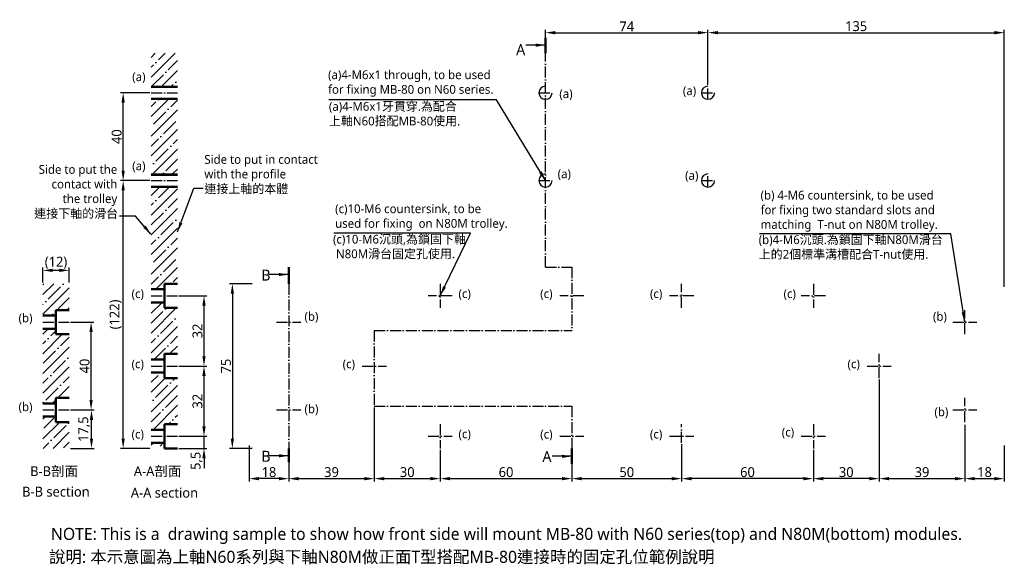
# Model space of a CAD drawing. Header units: millimetres. Extents: x 203 to 651, y 184 to 433.
import ezdxf

# ---------------------------------------------------------------- set-up
doc = ezdxf.new("R2010")
doc.units = ezdxf.units.MM
doc.linetypes.add('中心線5', pattern=[7.2, 5, -1, 0.2, -1])
doc.layers.add('中心線', color=5, linetype='中心線5')
doc.layers.add('標註線', color=3, linetype='Continuous')
doc.layers.add('外框線', color=7, linetype='Continuous', lineweight=50)
doc.styles.get("Standard").update_dxf_attribs({"font": 'msjh.ttf'})
doc.dimstyles.new('ISO-25', dxfattribs={"dimtxt": 4.5, "dimasz": 4.5, "dimexe": 1.25, "dimexo": 0.625, "dimtad": 1, "dimdec": 8, "dimtxsty": 'Standard', "dimcen": 4, "dimadec": 0, "dimazin": 0, "dimtfac": 1, "dimtdec": 8, "dimtmove": 0, "dimatfit": 3, "dimfxl": 0, "dimarcsym": 0})
pattern_1 = [(45, (-166.3044, -130.2184), (-4.49013, 4.49013), []), (45, (-161.814, -130.2184), (-4.49013, 4.49013), [7.9375, -1.5875, 0, -1.5875])]
pattern_2 = [(45, (-170.3076, -130.2184), (-4.49013, 4.49013), []), (45, (-165.8175, -130.2184), (-4.49013, 4.49013), [7.9375, -1.5875, 0, -1.5875])]

# ---------------------------------------------------------------- blocks, each defined once
blk = doc.blocks.new('*D4')
at = {"layer": 'Defpoints', "color": 0}
for p in [(307.4, 239.29), (325.4, 237.29), (307.4, 223.5)]:
    blk.add_point(p, dxfattribs=at)
at = {"layer": '標註線', "color": 0, "lineweight": -2}
for p, q in [((307.4, 238.67), (307.4, 222.25)), ((325.4, 236.67), (325.4, 222.25)), ((320.9, 223.5), (311.9, 223.5))]:
    blk.add_line(p, q, dxfattribs=at)
at = {"layer": '標註線', "color": 0}
for points in [[(311.9, 224.25), (311.9, 222.75), (307.4, 223.5)], [(320.9, 224.25), (320.9, 222.75), (325.4, 223.5)]]:
    blk.add_solid(points, dxfattribs=at)
at = {"layer": '標註線', "color": 0, "insert": (316.4, 226.46), "char_height": 4.5, "attachment_point": 5}
blk.add_mtext('18', dxfattribs=at)
blk = doc.blocks.new('*D5')
at = {"layer": 'Defpoints', "color": 0}
for p in [(504.4, 239.79), (454.4, 236.67), (504.4, 223.5)]:
    blk.add_point(p, dxfattribs=at)
at = {"layer": '標註線', "color": 0, "lineweight": -2}
for p, q in [((504.4, 239.17), (504.4, 222.25)), ((454.4, 236.04), (454.4, 222.25)), ((458.9, 223.5), (499.9, 223.5))]:
    blk.add_line(p, q, dxfattribs=at)
at = {"layer": '標註線', "color": 0}
for points in [[(458.9, 224.25), (458.9, 222.75), (454.4, 223.5)], [(499.9, 224.25), (499.9, 222.75), (504.4, 223.5)]]:
    blk.add_solid(points, dxfattribs=at)
at = {"layer": '標註線', "color": 0, "insert": (479.4, 226.45), "char_height": 4.5, "attachment_point": 5}
blk.add_mtext('50', dxfattribs=at)
blk = doc.blocks.new('*D6')
at = {"layer": 'Defpoints', "color": 0}
for p in [(516.4, 426.65), (442.4, 417.92), (516.4, 402.29)]:
    blk.add_point(p, dxfattribs=at)
at = {"layer": '標註線', "color": 0, "lineweight": -2}
for p, q in [((442.4, 418.54), (442.4, 427.9)), ((446.9, 426.65), (511.9, 426.65)), ((516.4, 402.92), (516.4, 427.9))]:
    blk.add_line(p, q, dxfattribs=at)
at = {"layer": '標註線', "color": 0}
for points in [[(446.9, 427.4), (446.9, 425.9), (442.4, 426.65)], [(511.9, 427.4), (511.9, 425.9), (516.4, 426.65)]]:
    blk.add_solid(points, dxfattribs=at)
at = {"layer": '標註線', "color": 0, "insert": (479.4, 429.53), "char_height": 4.5, "attachment_point": 5}
blk.add_mtext('74', dxfattribs=at)
blk = doc.blocks.new('*D7')
at = {"layer": 'Defpoints', "color": 0}
for p in [(249.98, 399.29), (262.74, 399.29), (256.65, 359.29)]:
    blk.add_point(p, dxfattribs=at)
at = {"layer": '標註線', "color": 0, "lineweight": -2}
for p, q in [((262.12, 399.29), (248.73, 399.29)), ((249.98, 363.79), (249.98, 394.79)), ((256.03, 359.29), (248.73, 359.29))]:
    blk.add_line(p, q, dxfattribs=at)
at = {"layer": '標註線', "color": 0}
for points in [[(249.23, 394.79), (250.73, 394.79), (249.98, 399.29)], [(249.23, 363.79), (250.73, 363.79), (249.98, 359.29)]]:
    blk.add_solid(points, dxfattribs=at)
at = {"layer": '標註線', "color": 0, "insert": (247.03, 379.29), "char_height": 4.5, "attachment_point": 5, "rotation": 90}
blk.add_mtext('40', dxfattribs=at)
blk = doc.blocks.new('*D8')
at = {"layer": 'Defpoints', "color": 0}
for p in [(249.98, 359.29), (262.74, 359.29), (262.74, 237.29)]:
    blk.add_point(p, dxfattribs=at)
at = {"layer": '標註線', "color": 0, "lineweight": -2}
for p, q in [((262.12, 359.29), (248.73, 359.29)), ((249.98, 241.79), (249.98, 354.79)), ((262.12, 237.29), (248.73, 237.29))]:
    blk.add_line(p, q, dxfattribs=at)
at = {"layer": '標註線', "color": 0}
for points in [[(249.23, 354.79), (250.73, 354.79), (249.98, 359.29)], [(249.23, 241.79), (250.73, 241.79), (249.98, 237.29)]]:
    blk.add_solid(points, dxfattribs=at)
at = {"layer": '標註線', "color": 0, "insert": (246.54, 298.29), "char_height": 4.5, "attachment_point": 5, "rotation": 90}
blk.add_mtext('(122)', dxfattribs=at)
blk = doc.blocks.new('*D9')
at = {"layer": 'Defpoints', "color": 0}
for p in [(225.37, 294.79), (235.36, 294.79), (225.37, 254.79)]:
    blk.add_point(p, dxfattribs=at)
at = {"layer": '標註線', "color": 0, "lineweight": -2}
for p, q in [((226, 294.79), (236.61, 294.79)), ((235.36, 259.29), (235.36, 290.29)), ((226, 254.79), (236.61, 254.79))]:
    blk.add_line(p, q, dxfattribs=at)
at = {"layer": '標註線', "color": 0}
for points in [[(234.61, 290.29), (236.11, 290.29), (235.36, 294.79)], [(234.61, 259.29), (236.11, 259.29), (235.36, 254.79)]]:
    blk.add_solid(points, dxfattribs=at)
at = {"layer": '標註線', "color": 0, "insert": (232.41, 274.79), "char_height": 4.5, "attachment_point": 5, "rotation": 90}
blk.add_mtext('40', dxfattribs=at)
blk = doc.blocks.new('*D10')
at = {"layer": 'Defpoints', "color": 0}
for p in [(225.37, 254.79), (235.56, 254.79), (225.37, 237.29)]:
    blk.add_point(p, dxfattribs=at)
at = {"layer": '標註線', "color": 0, "lineweight": -2}
for p, q in [((226, 254.79), (236.81, 254.79)), ((235.56, 241.79), (235.56, 250.29)), ((226, 237.29), (236.81, 237.29))]:
    blk.add_line(p, q, dxfattribs=at)
at = {"layer": '標註線', "color": 0}
for points in [[(234.81, 250.29), (236.31, 250.29), (235.56, 254.79)], [(234.81, 241.79), (236.31, 241.79), (235.56, 237.29)]]:
    blk.add_solid(points, dxfattribs=at)
at = {"layer": '標註線', "color": 0, "insert": (232.22, 246.04), "char_height": 4.5, "attachment_point": 5, "rotation": 90}
blk.add_mtext('17,5', dxfattribs=at)
blk = doc.blocks.new('*D1')
at = {"layer": 'Defpoints', "color": 0}
for p in [(213.37, 318.39), (213.37, 312.29), (225.37, 312.29)]:
    blk.add_point(p, dxfattribs=at)
at = {"layer": '標註線', "color": 0, "lineweight": -2}
for p, q in [((213.37, 312.92), (213.37, 319.64)), ((225.37, 312.92), (225.37, 319.64)), ((220.87, 318.39), (217.87, 318.39))]:
    blk.add_line(p, q, dxfattribs=at)
at = {"layer": '標註線', "color": 0}
for points in [[(217.87, 319.14), (217.87, 317.64), (213.37, 318.39)], [(220.87, 319.14), (220.87, 317.64), (225.37, 318.39)]]:
    blk.add_solid(points, dxfattribs=at)
at = {"layer": '標註線', "color": 0, "insert": (219.37, 321.83), "char_height": 4.5, "attachment_point": 5}
blk.add_mtext('(12)', dxfattribs=at)
blk = doc.blocks.new('*D11')
at = {"layer": 'Defpoints', "color": 0}
for p in [(274.74, 274.79), (286.81, 274.79), (282.88, 242.79)]:
    blk.add_point(p, dxfattribs=at)
at = {"layer": '標註線', "color": 0, "lineweight": -2}
for p, q in [((275.37, 274.79), (288.06, 274.79)), ((286.81, 247.29), (286.81, 270.29)), ((283.5, 242.79), (288.06, 242.79))]:
    blk.add_line(p, q, dxfattribs=at)
at = {"layer": '標註線', "color": 0}
for points in [[(286.06, 270.29), (287.56, 270.29), (286.81, 274.79)], [(286.06, 247.29), (287.56, 247.29), (286.81, 242.79)]]:
    blk.add_solid(points, dxfattribs=at)
at = {"layer": '標註線', "color": 0, "insert": (283.85, 258.79), "char_height": 4.5, "attachment_point": 5, "rotation": 90}
blk.add_mtext('32', dxfattribs=at)
blk = doc.blocks.new('*D12')
at = {"layer": 'Defpoints', "color": 0}
for p in [(364.4, 256.48), (325.4, 237.29), (364.4, 223.5)]:
    blk.add_point(p, dxfattribs=at)
at = {"layer": '標註線', "color": 0, "lineweight": -2}
for p, q in [((364.4, 255.85), (364.4, 222.25)), ((325.4, 236.67), (325.4, 222.25)), ((329.9, 223.5), (359.9, 223.5))]:
    blk.add_line(p, q, dxfattribs=at)
at = {"layer": '標註線', "color": 0}
for points in [[(329.9, 224.25), (329.9, 222.75), (325.4, 223.5)], [(359.9, 224.25), (359.9, 222.75), (364.4, 223.5)]]:
    blk.add_solid(points, dxfattribs=at)
at = {"layer": '標註線', "color": 0, "insert": (344.9, 226.45), "char_height": 4.5, "attachment_point": 5}
blk.add_mtext('39', dxfattribs=at)
blk = doc.blocks.new('*D13')
at = {"layer": 'Defpoints', "color": 0}
for p in [(274.74, 242.79), (286.81, 242.79), (274.74, 237.29)]:
    blk.add_point(p, dxfattribs=at)
at = {"layer": '標註線', "color": 0, "lineweight": -2}
for p, q in [((286.81, 247.29), (286.81, 251.79)), ((275.37, 242.79), (288.06, 242.79)), ((286.81, 237.29), (286.81, 242.79)), ((275.37, 237.29), (288.06, 237.29)), ((286.81, 232.79), (286.81, 228.29))]:
    blk.add_line(p, q, dxfattribs=at)
at = {"layer": '標註線', "color": 0}
for points in [[(286.06, 247.29), (287.56, 247.29), (286.81, 242.79)], [(286.06, 232.79), (287.56, 232.79), (286.81, 237.29)]]:
    blk.add_solid(points, dxfattribs=at)
at = {"layer": '標註線', "color": 0, "insert": (283.36, 231.62), "char_height": 4.5, "attachment_point": 5, "rotation": 90}
blk.add_mtext('5,5', dxfattribs=at)
blk = doc.blocks.new('*D14')
at = {"layer": 'Defpoints', "color": 0}
for p in [(274.74, 306.79), (286.81, 306.79), (282.3, 274.79)]:
    blk.add_point(p, dxfattribs=at)
at = {"layer": '標註線', "color": 0, "lineweight": -2}
for p, q in [((275.37, 306.79), (288.06, 306.79)), ((286.81, 279.29), (286.81, 302.29)), ((282.92, 274.79), (288.06, 274.79))]:
    blk.add_line(p, q, dxfattribs=at)
at = {"layer": '標註線', "color": 0}
for points in [[(286.06, 302.29), (287.56, 302.29), (286.81, 306.79)], [(286.06, 279.29), (287.56, 279.29), (286.81, 274.79)]]:
    blk.add_solid(points, dxfattribs=at)
at = {"layer": '標註線', "color": 0, "insert": (283.85, 290.79), "char_height": 4.5, "attachment_point": 5, "rotation": 90}
blk.add_mtext('32', dxfattribs=at)
blk = doc.blocks.new('*D2')
at = {"layer": 'Defpoints', "color": 0}
for p in [(651.4, 426.65), (516.4, 402.92), (651.4, 310.29)]:
    blk.add_point(p, dxfattribs=at)
at = {"layer": '標註線', "color": 0, "lineweight": -2}
for p, q in [((516.4, 403.54), (516.4, 427.9)), ((520.9, 426.65), (646.9, 426.65)), ((651.4, 310.92), (651.4, 427.9))]:
    blk.add_line(p, q, dxfattribs=at)
at = {"layer": '標註線', "color": 0}
for points in [[(520.9, 427.4), (520.9, 425.9), (516.4, 426.65)], [(646.9, 427.4), (646.9, 425.9), (651.4, 426.65)]]:
    blk.add_solid(points, dxfattribs=at)
at = {"layer": '標註線', "color": 0, "insert": (583.9, 429.61), "char_height": 4.5, "attachment_point": 5}
blk.add_mtext('135', dxfattribs=at)
blk = doc.blocks.new('*D3')
at = {"layer": 'Defpoints', "color": 0}
for p in [(651.4, 239.29), (633.4, 237.29), (651.4, 223.5)]:
    blk.add_point(p, dxfattribs=at)
at = {"layer": '標註線', "color": 0, "lineweight": -2}
for p, q in [((651.4, 238.67), (651.4, 222.25)), ((633.4, 236.67), (633.4, 222.25)), ((637.9, 223.5), (646.9, 223.5))]:
    blk.add_line(p, q, dxfattribs=at)
at = {"layer": '標註線', "color": 0}
for points in [[(637.9, 224.25), (637.9, 222.75), (633.4, 223.5)], [(646.9, 224.25), (646.9, 222.75), (651.4, 223.5)]]:
    blk.add_solid(points, dxfattribs=at)
at = {"layer": '標註線', "color": 0, "insert": (642.4, 226.46), "char_height": 4.5, "attachment_point": 5}
blk.add_mtext('18', dxfattribs=at)
blk = doc.blocks.new('*D15')
at = {"layer": 'Defpoints', "color": 0}
for p in [(594.4, 269.29), (633.4, 248.67), (633.4, 223.5)]:
    blk.add_point(p, dxfattribs=at)
at = {"layer": '標註線', "color": 0, "lineweight": -2}
for p, q in [((594.4, 268.67), (594.4, 222.25)), ((633.4, 248.04), (633.4, 222.25)), ((598.9, 223.5), (628.9, 223.5))]:
    blk.add_line(p, q, dxfattribs=at)
at = {"layer": '標註線', "color": 0}
for points in [[(598.9, 224.25), (598.9, 222.75), (594.4, 223.5)], [(628.9, 224.25), (628.9, 222.75), (633.4, 223.5)]]:
    blk.add_solid(points, dxfattribs=at)
at = {"layer": '標註線', "color": 0, "insert": (613.9, 226.45), "char_height": 4.5, "attachment_point": 5}
blk.add_mtext('39', dxfattribs=at)
blk = doc.blocks.new('*D16')
at = {"layer": 'Defpoints', "color": 0}
for p in [(594.4, 269.29), (564.4, 237.29), (564.4, 223.5)]:
    blk.add_point(p, dxfattribs=at)
at = {"layer": '標註線', "color": 0, "lineweight": -2}
for p, q in [((594.4, 268.67), (594.4, 222.25)), ((564.4, 236.67), (564.4, 222.25)), ((589.9, 223.5), (568.9, 223.5))]:
    blk.add_line(p, q, dxfattribs=at)
at = {"layer": '標註線', "color": 0}
for points in [[(568.9, 224.25), (568.9, 222.75), (564.4, 223.5)], [(589.9, 224.25), (589.9, 222.75), (594.4, 223.5)]]:
    blk.add_solid(points, dxfattribs=at)
at = {"layer": '標註線', "color": 0, "insert": (579.4, 226.45), "char_height": 4.5, "attachment_point": 5}
blk.add_mtext('30', dxfattribs=at)
blk = doc.blocks.new('*D17')
at = {"layer": 'Defpoints', "color": 0}
for p in [(504.4, 237.29), (564.4, 237.29), (504.4, 223.5)]:
    blk.add_point(p, dxfattribs=at)
at = {"layer": '標註線', "color": 0, "lineweight": -2}
for p, q in [((504.4, 236.67), (504.4, 222.25)), ((564.4, 236.67), (564.4, 222.25)), ((559.9, 223.5), (508.9, 223.5))]:
    blk.add_line(p, q, dxfattribs=at)
at = {"layer": '標註線', "color": 0}
for points in [[(508.9, 224.25), (508.9, 222.75), (504.4, 223.5)], [(559.9, 224.25), (559.9, 222.75), (564.4, 223.5)]]:
    blk.add_solid(points, dxfattribs=at)
at = {"layer": '標註線', "color": 0, "insert": (534.4, 226.45), "char_height": 4.5, "attachment_point": 5}
blk.add_mtext('60', dxfattribs=at)
blk = doc.blocks.new('*D18')
at = {"layer": 'Defpoints', "color": 0}
for p in [(364.4, 256.48), (394.4, 237.29), (394.4, 223.5)]:
    blk.add_point(p, dxfattribs=at)
at = {"layer": '標註線', "color": 0, "lineweight": -2}
for p, q in [((364.4, 255.85), (364.4, 222.25)), ((394.4, 236.67), (394.4, 222.25)), ((368.9, 223.5), (389.9, 223.5))]:
    blk.add_line(p, q, dxfattribs=at)
at = {"layer": '標註線', "color": 0}
for points in [[(368.9, 224.25), (368.9, 222.75), (364.4, 223.5)], [(389.9, 224.25), (389.9, 222.75), (394.4, 223.5)]]:
    blk.add_solid(points, dxfattribs=at)
at = {"layer": '標註線', "color": 0, "insert": (379.4, 226.45), "char_height": 4.5, "attachment_point": 5}
blk.add_mtext('30', dxfattribs=at)
blk = doc.blocks.new('*D19')
at = {"layer": 'Defpoints', "color": 0}
for p in [(394.4, 237.29), (454.4, 237.29), (454.4, 223.5)]:
    blk.add_point(p, dxfattribs=at)
at = {"layer": '標註線', "color": 0, "lineweight": -2}
for p, q in [((394.4, 236.67), (394.4, 222.25)), ((454.4, 236.67), (454.4, 222.25)), ((398.9, 223.5), (449.9, 223.5))]:
    blk.add_line(p, q, dxfattribs=at)
at = {"layer": '標註線', "color": 0}
for points in [[(398.9, 224.25), (398.9, 222.75), (394.4, 223.5)], [(449.9, 224.25), (449.9, 222.75), (454.4, 223.5)]]:
    blk.add_solid(points, dxfattribs=at)
at = {"layer": '標註線', "color": 0, "insert": (424.4, 226.45), "char_height": 4.5, "attachment_point": 5}
blk.add_mtext('60', dxfattribs=at)
blk = doc.blocks.new('*D20')
at = {"layer": 'Defpoints', "color": 0}
for p in [(309.4, 312.29), (299.72, 237.29), (309.4, 237.29)]:
    blk.add_point(p, dxfattribs=at)
at = {"layer": '標註線', "color": 0, "lineweight": -2}
for p, q in [((308.78, 312.29), (298.47, 312.29)), ((299.72, 307.79), (299.72, 241.79)), ((308.78, 237.29), (298.47, 237.29))]:
    blk.add_line(p, q, dxfattribs=at)
at = {"layer": '標註線', "color": 0}
for points in [[(298.97, 307.79), (300.47, 307.79), (299.72, 312.29)], [(298.97, 241.79), (300.47, 241.79), (299.72, 237.29)]]:
    blk.add_solid(points, dxfattribs=at)
at = {"layer": '標註線', "color": 0, "insert": (296.81, 274.79), "char_height": 4.5, "attachment_point": 5, "rotation": 90}
blk.add_mtext('75', dxfattribs=at)

msp = doc.modelspace()

# ---------------------------------------------------------------- hatches: boundary and pattern name
h = msp.add_hatch()
h.set_pattern_fill('ANSI35', color=256, style=0)
h.paths.add_polyline_path([(274.74350863, 417.29355542), (262.74350863, 417.29355542), (262.74350863, 402.29355542), (274.74350863, 402.29355542)])
h.paths.add_polyline_path([(274.74350863, 396.29355542), (262.74350863, 396.29355542), (262.74350863, 362.29355542), (274.74350863, 362.29355542)])
h.paths.add_polyline_path([(274.74350863, 356.29355542), (262.74350863, 356.29355542), (262.74350863, 309.79355542), (268.74350863, 309.79355542), (268.74350863, 312.29355542), (274.74350863, 312.29355542)])
h = msp.add_hatch()
h.set_pattern_fill('ANSI35', color=256, style=0)
h.set_pattern_definition(pattern_2)
h.paths.add_polyline_path([(225.37432941, 312.29355542), (213.37432941, 312.29355542), (213.37432941, 297.79355542), (219.37432941, 297.79355542), (219.37432941, 300.29355542), (225.37432941, 300.29355542)])
h = msp.add_hatch()
h.set_pattern_fill('ANSI35', color=256, style=0)
h.set_pattern_definition(pattern_1)
h.paths.add_polyline_path([(262.74350863, 277.79355542), (268.74350863, 277.79355542), (268.74350863, 280.29355542), (274.74350863, 280.29355542), (274.74350863, 301.29355542), (268.74350863, 301.29355542), (268.74350863, 303.79355542), (262.74350863, 303.79355542)])
h = msp.add_hatch()
h.set_pattern_fill('ANSI35', color=256, style=0)
h.set_pattern_definition(pattern_2)
h.paths.add_polyline_path([(213.37432941, 257.79355542), (219.37432941, 257.79355542), (219.37432941, 260.29355542), (225.37432941, 260.29355542), (225.37432941, 289.29355542), (219.37432941, 289.29355542), (219.37432941, 291.79355542), (213.37432941, 291.79355542)])
h = msp.add_hatch()
h.set_pattern_fill('ANSI35', color=256, style=0)
h.set_pattern_definition(pattern_1)
h.paths.add_polyline_path([(274.74350863, 269.29355542), (268.74350863, 269.29355542), (268.74350863, 271.79355542), (262.74350863, 271.79355542), (262.74350863, 245.79355542), (268.74350863, 245.79355542), (268.74350863, 248.29355542), (274.74350863, 248.29355542)])
h = msp.add_hatch()
h.set_pattern_fill('ANSI35', color=256, style=0)
h.set_pattern_definition([(45, (26.391, -26.2046), (-4.49013, 4.49013), []), (45, (30.881, -26.2046), (-4.49013, 4.49013), [7.9375, -1.5875, 0, -1.5875])])
h.paths.add_polyline_path([(225.37432941, 249.29355542), (219.37432941, 249.29355542), (219.37432941, 251.79355542), (213.37432941, 251.79355542), (213.37432941, 237.29355542), (225.37432941, 237.29355542)])
h = msp.add_hatch()
h.set_pattern_fill('ANSI35', color=256, style=0)
h.set_pattern_definition([(45, (7.4593, -25.495), (-4.49013, 4.49013), []), (45, (11.9495, -25.495), (-4.49013, 4.49013), [7.9375, -1.5875, 0, -1.5875])])
h.paths.add_polyline_path([(268.74350863, 239.79355542), (262.74350863, 239.79355542), (262.74350863, 237.29355542), (268.74350863, 237.29355542)])

# ---------------------------------------------------------------- linework, layer by layer
for p, q in [((262.74350863, 402.29355542), (274.74350863, 402.29355542)), ((262.74350863, 401.79355542), (274.74350863, 401.79355542)), ((262.74350863, 396.79355542), (274.74350863, 396.79355542)), ((262.74350863, 396.29355542), (274.74350863, 396.29355542)), ((262.74350863, 362.29355542), (274.74350863, 362.29355542)), ((262.74350863, 361.79355542), (274.74350863, 361.79355542)), ((262.74350863, 356.79355542), (274.74350863, 356.79355542)), ((262.74350863, 356.29355542), (274.74350863, 356.29355542))]:
    msp.add_line(p, q)
at = {"lineweight": 50}
msp.add_line((268.74350863, 237.29355542), (274.74350863, 237.29355542), dxfattribs=at)
for centre in [(442.4020799, 399.29355542), (516.4020799, 399.29355542), (442.4020799, 359.29355542), (516.4020799, 359.29355542)]:
    msp.add_arc(centre, 3, 90, 0)
at = {"layer": '中心線'}
for p, q in [((442.4020799, 319.89781859), (442.4020799, 417.29355542)), ((262.74350863, 399.29355542), (274.74350863, 399.29355542)), ((439.4020799, 399.29355542), (445.4020799, 399.29355542)), ((513.4020799, 399.29355542), (519.4020799, 399.29355542)), ((516.4020799, 396.29355542), (516.4020799, 402.29355542)), ((262.74350863, 359.29355542), (274.74350863, 359.29355542)), ((439.4020799, 359.29355542), (445.4020799, 359.29355542)), ((513.4020799, 359.29355542), (519.4020799, 359.29355542)), ((516.4020799, 356.29355542), (516.4020799, 362.29355542)), ((442.4020799, 319.89781859), (454.4020799, 319.89781859)), ((454.4020799, 319.89781859), (454.4020799, 290.93000316)), ((325.4020799, 312.29355542), (325.4020799, 237.29355542)), ((394.4020799, 312.29355542), (394.4020799, 301.29355542)), ((504.4020799, 301.29355542), (504.4020799, 312.29355542)), ((564.4020799, 312.29355542), (564.4020799, 301.29355542)), ((262.74350863, 306.79355542), (274.74350863, 306.79355542)), ((399.9020799, 306.79355542), (388.9020799, 306.79355542)), ((459.9020799, 306.79355542), (448.9020799, 306.79355542)), ((509.9020799, 306.79355542), (498.9020799, 306.79355542)), ((569.9020799, 306.79355542), (558.9020799, 306.79355542)), ((633.4020799, 289.29355542), (633.4020799, 300.29355542)), ((213.37432941, 294.79355542), (225.37432941, 294.79355542)), ((319.9020799, 294.79355542), (330.9020799, 294.79355542)), ((627.9020799, 294.79355542), (638.9020799, 294.79355542)), ((364.4020799, 290.93000316), (364.4020799, 256.47545903)), ((364.4020799, 290.93000316), (454.4020799, 290.93000316)), ((594.4020799, 269.29355542), (594.4020799, 280.29355542)), ((262.74350863, 274.79355542), (274.74350863, 274.79355542)), ((358.9020799, 274.79355542), (369.9020799, 274.79355542)), ((588.9020799, 274.79355542), (599.9020799, 274.79355542)), ((633.4020799, 249.29355542), (633.4020799, 260.29355542)), ((364.4020799, 256.47545903), (454.4020799, 256.47545903)), ((454.4020799, 256.47545903), (454.4020799, 237.29355542)), ((213.37432941, 254.79355542), (225.37432941, 254.79355542)), ((319.9020799, 254.79355542), (330.9020799, 254.79355542)), ((627.9020799, 254.79355542), (638.9020799, 254.79355542)), ((394.4020799, 248.29355542), (394.4020799, 237.29355542)), ((504.4020799, 239.79355542), (504.4020799, 248.29355542)), ((564.4020799, 248.29355542), (564.4020799, 237.29355542)), ((262.74350863, 242.79355542), (274.74350863, 242.79355542)), ((388.9020799, 242.79355542), (399.9020799, 242.79355542)), ((448.9020799, 242.79355542), (459.9020799, 242.79355542)), ((498.9020799, 242.79355542), (509.9020799, 242.79355542)), ((558.9020799, 242.79355542), (569.9020799, 242.79355542))]:
    msp.add_line(p, q, dxfattribs=at)
at = {"layer": '外框線'}
for p, q in [((262.74350863, 309.79355542), (268.74350863, 309.79355542)), ((268.74350863, 312.29355542), (274.74350863, 312.29355542)), ((268.74350863, 312.29355542), (268.74350863, 301.29355542)), ((262.74350863, 303.79355542), (268.74350863, 303.79355542)), ((268.74350863, 301.29355542), (274.74350863, 301.29355542)), ((213.37432941, 297.79355542), (219.37432941, 297.79355542)), ((219.37432941, 300.29355542), (219.37432941, 289.29355542)), ((219.37432941, 300.29355542), (225.37432941, 300.29355542)), ((213.37432941, 291.79355542), (219.37432941, 291.79355542)), ((219.37432941, 289.29355542), (225.37432941, 289.29355542)), ((268.74350863, 280.29355542), (274.74350863, 280.29355542)), ((268.74350863, 280.29355542), (268.74350863, 269.29355542)), ((262.74350863, 277.79355542), (268.74350863, 277.79355542)), ((262.74350863, 271.79355542), (268.74350863, 271.79355542)), ((268.74350863, 269.29355542), (274.74350863, 269.29355542)), ((219.37432941, 260.29355542), (219.37432941, 249.29355542)), ((219.37432941, 260.29355542), (225.37432941, 260.29355542)), ((213.37432941, 257.79355542), (219.37432941, 257.79355542)), ((213.37432941, 251.79355542), (219.37432941, 251.79355542)), ((219.37432941, 249.29355542), (225.37432941, 249.29355542)), ((268.74350863, 248.29355542), (274.74350863, 248.29355542)), ((268.74350863, 248.29355542), (268.74350863, 237.29355542)), ((262.74350863, 245.79355542), (268.74350863, 245.79355542)), ((262.74350863, 239.79355542), (268.74350863, 239.79355542))]:
    msp.add_line(p, q, dxfattribs=at)
at = {"layer": '標註線', "lineweight": 50}
for p, q in [((442.4020799, 417.29355542), (442.4020799, 424.3322841)), ((325.4020799, 312.29355542), (325.4020799, 319.7900597)), ((325.4020799, 237.29355542), (325.4020799, 231.00500078)), ((454.4020799, 237.29355542), (454.4020799, 230.27142372))]:
    msp.add_line(p, q, dxfattribs=at)

# ---------------------------------------------------------------- texts
for s, insert, char_height, attachment_point in [('(a)4-M6x1 through, to be used \\Pfor fixing MB-80 on N60 series.', (343.32789157, 409.49574763), 4, 1), ('Side to put in contact\\Pwith the profile', (286.96592187, 370.93353867), 4, 1), ('Side to put the\\Pcontact with\\Pthe trolley', (247.29463343, 347.69046063), 4, 9), ('(b) 4-M6 countersink, to be used\\Pfor fixing two standard slots and\\Pmatching  T-nut on N80M trolley.', (540.37354249, 354.64813946), 4, 1), ('(c)10-M6 countersink, to be\\Pused for fixing  on N80M trolley.', (346.53651138, 348.44934592), 4, 1), ('NOTE: This is a  drawing sample to show how front side will mount MB-80 with N60 series(top) and N80M(bottom) modules.', (217.06934279, 201.09112411), 5.5, 1)]:
    msp.add_mtext(s, dxfattribs=dict(insert=insert, char_height=char_height, attachment_point=attachment_point))
at = {"linetype": '中心線5', "lineweight": 50, "char_height": 4.5, "width": 2.486899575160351e-14, "attachment_point": 1}
for s, insert in [('B-B section', (203.96020299, 219.82028548)), ('A-A section', (253.46487687, 219.3351397))]:
    msp.add_mtext(s, dxfattribs=dict(at, insert=insert))
at = {"layer": '標註線', "lineweight": 50, "char_height": 5, "attachment_point": 1}
for s, insert, width in [('A', (429.00375454, 421.40362705), 1.953992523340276e-14), ('B', (312.85874878, 318.72200082), 1.77635683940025e-15), ('B', (312.90834512, 236.18040264), 1.77635683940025e-15), ('A', (440.9558168, 236.06272678), 1.953992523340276e-14)]:
    msp.add_mtext(s, dxfattribs=dict(at, insert=insert, width=width))
at = {"layer": '標註線'}
for s, insert, char_height, attachment_point in [('(a)', (254.11399319, 408.58202345), 4, 1), ('(a)', (448.67617171, 400.86737088), 4, 1), ('(a)', (504.97414372, 402.21522222), 4, 1), ('(a)4-M6x1牙貫穿.為配合\\P上軸N60搭配MB-80使用.', (343.72172378, 395.07423405), 4, 1), ('(a)', (254.11399319, 367.97285971), 4, 1), ('(a)', (447.92749854, 364.35836857), 4, 1), ('(a)', (505.98548418, 363.62783451), 4, 1), ('連接上軸的本體', (286.98855486, 357.52543913), 4, 1), ('連接下軸的滑台', (247.66830544, 341.7931075), 4, 9), ('(c)10-M6沉頭,為鎖固下軸\\P N80M滑台固定孔使用.', (345.57191371, 334.56189304), 4, 1), ('(b)4-M6沉頭.為鎖固下軸N80M滑台\\P上的2個標準溝槽配合T-nut使用.', (539.5141914, 334.34478465), 4, 1), ('(c)', (253.81731833, 309.77426003), 4, 1), ('(c)', (402.7524863, 309.77426003), 4, 1), ('(c)', (439.97588959, 309.77426003), 4, 1), ('(c)', (489.97588959, 309.77426003), 4, 1), ('(c)', (550.83689261, 309.77426003), 4, 1), ('(b)', (202.33569587, 298.69239532), 4, 1), ('(b)', (332.59235157, 299.40180972), 4, 1), ('(b)', (618.9027688, 299.40180972), 4, 1), ('(c)', (253.81731833, 277.77426003), 4, 1), ('(c)', (349.97588959, 277.77426003), 4, 1), ('(c)', (579.97588959, 277.77426003), 4, 1), ('(b)', (202.33569587, 258.25687367), 4, 1), ('(b)', (332.59235157, 257.2814739), 4, 1), ('(b)', (619.57699727, 255.93362353), 4, 1), ('(c)', (550.02768911, 246.68474183), 4, 1), ('(c)', (253.81731833, 245.77426003), 4, 1), ('(c)', (402.7524863, 245.87590222), 4, 1), ('(c)', (439.97588959, 245.77426003), 4, 1), ('(c)', (489.97588959, 245.77426003), 4, 1), ('B-B剖面', (207.59373265, 229.16933233), 4.5, 1), ('A-A剖面', (254.83223062, 229.16933233), 4.5, 1), ('說明: 本示意圖為上軸N60系列與下軸N80M做正面T型搭配MB-80連接時的固定孔位範例說明', (216.16922209, 190.63798498), 5.5, 1)]:
    msp.add_mtext(s, dxfattribs=dict(at, insert=insert, char_height=char_height, attachment_point=attachment_point))

# ---------------------------------------------------------------- dimensions: what is measured, and where the dimension line sits
for base, p1, p2, picture, middle in [((516.4020798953, 426.6505054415), (442.4020798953, 417.9185554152), (516.4020798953, 402.2935554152), '*D6', (479.4020798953, 429.5255054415)), ((651.4020798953, 426.6505054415), (516.4020798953, 402.9185554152), (651.4020798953, 310.2935554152), '*D2', (583.9020798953, 429.6141109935)), ((564.4020798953, 223.4966121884), (594.4020798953, 269.2935554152), (564.4020798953, 237.2935554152), '*D16', (579.4020798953, 226.4471447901)), ((633.4020798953, 223.4966121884), (594.4020798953, 269.2935554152), (633.4020798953, 248.6685554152), '*D15', (613.9020798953, 226.4471447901)), ((364.4020798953, 223.4966121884), (325.4020798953, 237.2935554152), (364.4020798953, 256.4754590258), '*D12', (344.9020798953, 226.4471447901)), ((394.4020798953, 223.4966121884), (364.4020798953, 256.4754590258), (394.4020798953, 237.2935554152), '*D18', (379.4020798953, 226.4471447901)), ((307.4020798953, 223.4966121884), (325.4020798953, 237.2935554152), (307.4020798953, 239.2935554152), '*D4', (316.4020798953, 226.4602177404)), ((504.4020798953, 223.4966121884), (454.4020798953, 236.6685554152), (504.4020798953, 239.7935554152), '*D5', (479.4020798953, 226.4471447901)), ((651.4020798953, 223.4966121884), (633.4020798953, 237.2935554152), (651.4020798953, 239.2935554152), '*D3', (642.4020798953, 226.4602177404)), ((454.4020798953, 223.4966121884), (394.4020798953, 237.2935554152), (454.4020798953, 237.2935554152), '*D19', (424.4020798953, 226.4471447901))]:
    dim = msp.add_linear_dim(base=base, p1=p1, p2=p2, dimstyle='ISO-25', dxfattribs=at)
    dim.commit()
    dim.dimension.update_dxf_attribs({"geometry": picture, "text_midpoint": middle})
for base, p1, p2, picture, middle in [((249.9791881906, 399.2935554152), (256.6524368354, 359.2935554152), (262.743508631, 399.2935554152), '*D7', (247.0286555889, 379.2935554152)), ((299.7212759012, 237.2935554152), (309.4020798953, 312.2935554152), (309.4020798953, 237.2935554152), '*D20', (296.8085096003, 274.7935554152)), ((286.8053047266, 306.7935554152), (282.297121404, 274.7935554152), (274.743508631, 306.7935554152), '*D14', (283.8547721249, 290.7935554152)), ((235.3643820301, 294.7935554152), (225.3743294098, 254.7935554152), (225.3743294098, 294.7935554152), '*D9', (232.4138494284, 274.7935554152)), ((286.8053047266, 274.7935554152), (282.877947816, 242.7935554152), (274.743508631, 274.7935554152), '*D11', (283.8547721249, 258.7935554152)), ((235.5581895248, 254.7935554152), (225.3743294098, 237.2935554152), (225.3743294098, 254.7935554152), '*D10', (232.2169209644, 246.0435554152))]:
    dim = msp.add_linear_dim(base=base, p1=p1, p2=p2, angle=90, dimstyle='ISO-25', dxfattribs=at)
    dim.commit()
    dim.dimension.update_dxf_attribs({"geometry": picture, "text_midpoint": middle})
for base, p1, p2, angle, text, picture, middle in [((249.97918819, 359.29355542), (262.74350863, 237.29355542), (262.74350863, 359.29355542), 90, '(122)', '*D8', (246.54205133, 298.29355542)), ((213.37432941, 318.38897088), (225.37432941, 312.29355542), (213.37432941, 312.29355542), 180, '(12)', '*D1', (219.37432941, 321.82610775))]:
    dim = msp.add_linear_dim(base=base, p1=p1, p2=p2, angle=angle, text=text, dimstyle='ISO-25', dxfattribs=at)
    dim.commit()
    dim.dimension.update_dxf_attribs({"geometry": picture, "text_midpoint": middle})
dim = msp.add_linear_dim(base=(286.8053047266, 242.7935554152), p1=(274.743508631, 237.2935554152), p2=(274.743508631, 242.7935554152), angle=90, dimstyle='ISO-25', override={"dimtmove": 2}, dxfattribs=at)
dim.commit()
dim.dimension.update_dxf_attribs({"geometry": '*D13', "text_midpoint": (283.3645311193, 231.6214755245), "dimtype": 160})
dim = msp.add_linear_dim(base=(504.4020798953, 223.4966121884), p1=(564.4020798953, 237.2935554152), p2=(504.4020798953, 237.2935554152), dimstyle='ISO-25', override={"dimtmove": 1}, dxfattribs=at)
dim.commit()
dim.dimension.update_dxf_attribs({"geometry": '*D17', "text_midpoint": (534.4020798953, 226.4471447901)})

# ---------------------------------------------------------------- leaders
for points in [[(442.4020799, 420.97898951), (433.40165027, 420.97898951)], [(442.4020799, 359.29355542), (420.09586012, 396.07423405), (343.72172378, 396.07423405)], [(394.4020799, 306.79355542), (408.28606789, 335.26433271), (345.8807593, 335.26433271)], [(633.4020799, 294.79355542), (627.0806514, 334.95502652), (539.80031984, 334.95502652)], [(325.4020799, 316.483731), (316.37330696, 316.483731)], [(325.4020799, 233.91995576), (316.3070045, 233.91995576)], [(454.4020799, 233.66957088), (445.38570207, 233.66957088)]]:
    msp.add_leader(points, dimstyle='ISO-25', override={"dimgap": 0.625, "dimtad": 0}, dxfattribs=at)
at = {"layer": '標註線', "annotation_type": 0, "has_hookline": 1}
for points, hookline_direction, text_width in [([(274.74350863, 335.9016313), (282.14123841, 355.77543913), (286.36355486, 355.77543913)], 0, 36.35377663), ([(262.64568775, 334.8551272), (255.57391454, 343.0431075), (248.29330544, 343.0431075)], 1, 36.38992899)]:
    msp.add_leader(points, dimstyle='ISO-25', override={"dimgap": 0.625, "dimtad": 0}, dxfattribs=dict(at, hookline_direction=hookline_direction, text_width=text_width))

doc.saveas('drawing.dxf')
